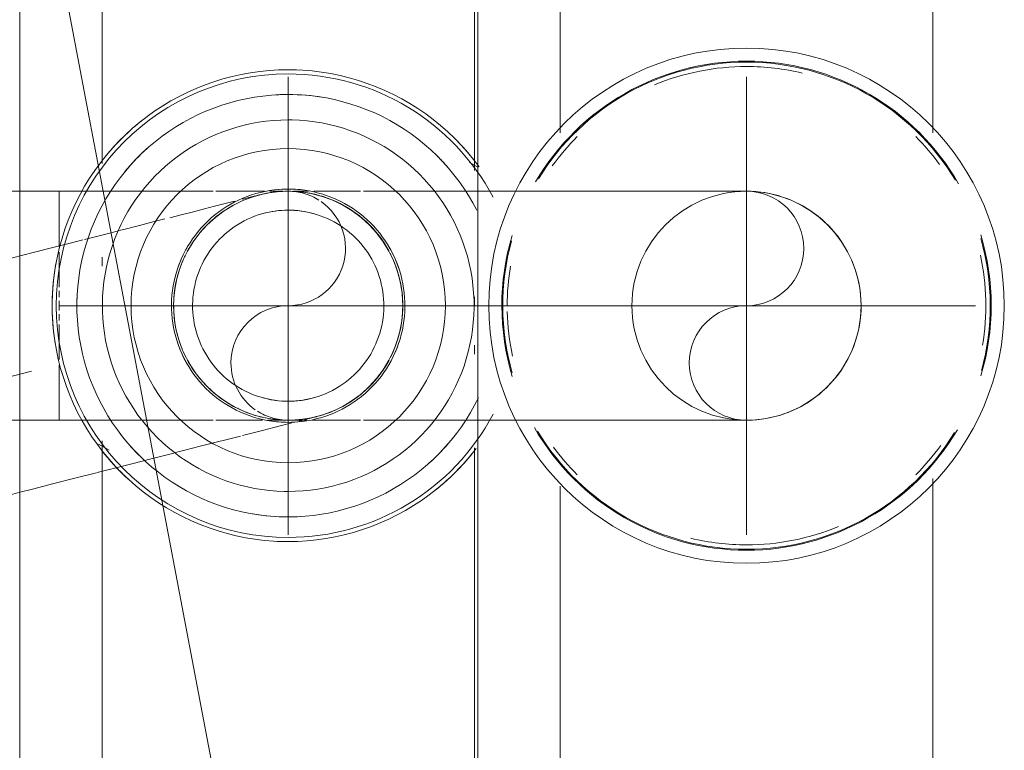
# Model space of a CAD drawing. Header units: millimetres. Extents: x 25873 to 52219, y 4748 to 39565.
# Tile 60 of 85: x 33576 to 33645, y 37990 to 38041. Entities that reach past the tile are written whole.
import ezdxf

# ---------------------------------------------------------------- set-up
doc = ezdxf.new("R2010")
doc.units = ezdxf.units.MM
for name, pattern in [('ADSK_Осевая', [700, 500, -100, 0, -100]), ('ADSK_Скрыто', [300, 150, -150]), ('ADSK_Штриховая_ш3 п1_5', [225, 150, -75])]:
    doc.linetypes.add(name, pattern=pattern)
for name, color, linetype, lineweight in [('A-DETL-____-HDLN', 90, 'ADSK_Скрыто', 9), ('A-DETL-____-MBND', 5, 'ADSK_Штриховая_ш3 п1_5', 20), ('M-EQPM-___-IDEN', 50, 'Continuous', 20), ('M-EQPM-____-OTLN', 50, 'Continuous', 20), ('P-PIPE-____-CNTR', 3, 'ADSK_Осевая', 20)]:
    doc.layers.add(name, color=color, linetype=linetype, lineweight=lineweight)

# ---------------------------------------------------------------- blocks, each defined once
blk = doc.blocks.new('ADSK_Коллектор с регулирующими клапанами и расходомерами - N5-1658201-В_Этаж 01_Отопление')
at = {"layer": 'M-EQPM-____-OTLN'}
for p, q in [((118.929, -23), (93.071, -23)), ((168.929, -23), (143.071, -23)), ((93.071, -49), (118.929, -49)), ((143.609, -49), (168.929, -49)), ((62, -54.75), (250, -54.75)), ((121.564, -55), (90.942, -55)), ((121.329, -54.75), (120.97, -55.373)), ((131, -55), (130.392, -55)), ((134.38, -55), (133.762, -55)), ((171.564, -55), (140.942, -55)), ((90.438, -81), (121.058, -81)), ((127.62, -81), (128.238, -81)), ((140.438, -81), (171.058, -81)), ((140.669, -81.253), (141.104, -80.5)), ((62, -86.75), (250, -86.75))]:
    blk.add_line(p, q, dxfattribs=at)
at = {"layer": 'M-EQPM-____-OTLN', "flags": 128}
for points in [[(121.3, -54.674), (120.775, -55.072), (120.266, -55.491), (119.774, -55.931), (119.301, -56.389), (118.846, -56.866), (118.41, -57.361), (117.995, -57.873), (117.6, -58.401), (117.227, -58.945), (116.876, -59.503), (116.547, -60.075), (116.242, -60.659), (115.96, -61.255), (115.703, -61.862), (115.469, -62.478), (115.261, -63.104), (115.078, -63.737), (114.92, -64.377), (114.788, -65.023), (114.682, -65.674), (114.602, -66.328), (114.548, -66.985), (114.521, -67.644), (114.517, -68)], [(124.328, -54.839), (123.807, -55.116), (123.297, -55.414), (122.8, -55.732), (122.316, -56.07), (121.846, -56.427), (121.391, -56.802), (120.951, -57.195), (120.527, -57.606), (120.119, -58.033), (119.729, -58.476), (119.358, -58.934), (119.004, -59.407), (118.67, -59.894), (118.356, -60.393), (118.062, -60.905), (117.789, -61.428), (117.536, -61.962), (117.306, -62.505), (117.097, -63.057), (116.91, -63.617), (116.746, -64.184), (116.605, -64.757), (116.487, -65.335), (116.392, -65.918), (116.32, -66.504), (116.272, -67.092), (116.248, -67.681), (116.244, -68)], [(145.756, -68), (145.744, -67.41), (145.709, -66.821), (145.65, -66.234), (145.567, -65.649), (145.462, -65.068), (145.333, -64.493), (145.181, -63.922), (145.007, -63.358), (144.81, -62.802), (144.591, -62.254), (144.35, -61.715), (144.088, -61.186), (143.805, -60.668), (143.502, -60.162), (143.178, -59.668), (142.835, -59.188), (142.474, -58.722), (142.093, -58.27), (141.695, -57.834), (141.28, -57.415), (140.849, -57.012), (140.402, -56.627), (139.939, -56.26), (139.463, -55.912), (138.973, -55.584), (138.47, -55.275), (137.955, -54.986), (137.429, -54.718)], [(147.483, -68), (147.47, -67.341), (147.43, -66.683), (147.364, -66.027), (147.272, -65.374), (147.154, -64.725), (147.011, -64.082), (146.841, -63.445), (146.646, -62.815), (146.426, -62.193), (146.182, -61.581), (145.913, -60.979), (145.62, -60.389), (145.304, -59.81), (144.965, -59.244), (144.604, -58.693), (144.221, -58.156), (143.817, -57.636), (143.392, -57.131), (142.947, -56.645), (142.484, -56.176), (142.002, -55.726), (141.502, -55.296), (140.986, -54.886)], [(143.978, -68), (143.968, -67.481), (143.937, -66.963), (143.885, -66.446), (143.813, -65.932), (143.72, -65.422), (143.606, -64.915), (143.473, -64.413), (143.32, -63.917), (143.146, -63.428), (142.954, -62.946), (142.742, -62.472), (142.512, -62.007), (142.263, -61.551), (141.996, -61.106), (141.711, -60.672), (141.41, -60.249), (141.092, -59.839), (140.757, -59.442), (140.407, -59.059), (140.042, -58.69), (139.663, -58.336), (139.269, -57.997), (138.863, -57.674), (138.443, -57.368), (138.012, -57.079), (137.57, -56.807), (137.117, -56.554), (136.654, -56.318), (136.183, -56.101), (135.703, -55.904), (135.215, -55.725), (134.721, -55.567), (134.221, -55.428), (133.716, -55.309), (133.206, -55.21), (132.693, -55.133), (132.177, -55.075), (131.659, -55.038), (131.14, -55.022), (130.621, -55.027), (130.103, -55.053), (129.586, -55.099), (129.071, -55.166), (128.559, -55.253), (128.051, -55.361), (127.548, -55.489), (127.051, -55.637), (126.559, -55.805), (126.075, -55.992), (125.599, -56.199), (125.132, -56.424), (124.673, -56.668), (124.225, -56.93), (123.788, -57.21), (123.362, -57.507), (122.949, -57.821), (122.548, -58.151), (122.161, -58.497), (121.788, -58.858), (121.43, -59.234), (121.087, -59.623), (120.76, -60.026), (120.449, -60.442), (120.155, -60.87), (119.879, -61.31), (119.62, -61.76), (119.38, -62.22), (119.158, -62.689), (118.955, -63.167), (118.772, -63.652), (118.607, -64.145), (118.463, -64.644), (118.339, -65.148), (118.235, -65.656), (118.152, -66.168), (118.089, -66.684), (118.046, -67.201), (118.025, -67.72), (118.022, -68)], [(139.15, -68), (139.143, -67.674), (139.124, -67.349), (139.091, -67.024), (139.046, -66.702), (138.988, -66.381), (138.916, -66.063), (138.833, -65.748), (138.736, -65.436), (138.628, -65.129), (138.507, -64.826), (138.374, -64.529), (138.229, -64.236), (138.073, -63.95), (137.905, -63.671), (137.726, -63.398), (137.537, -63.133), (137.337, -62.875), (137.127, -62.626), (136.907, -62.385), (136.678, -62.154), (136.44, -61.931), (136.193, -61.718), (135.937, -61.516), (135.674, -61.324), (135.403, -61.142), (135.126, -60.971), (134.841, -60.812), (134.551, -60.664), (134.255, -60.528), (133.953, -60.404), (133.647, -60.292), (133.337, -60.192), (133.023, -60.105), (132.705, -60.03), (132.385, -59.969), (132.063, -59.92), (131.739, -59.884), (131.414, -59.861), (131.088, -59.85), (130.762, -59.853), (130.436, -59.87), (130.112, -59.899), (129.788, -59.941), (129.467, -59.995), (129.148, -60.063), (128.832, -60.144), (128.52, -60.237), (128.211, -60.342), (127.907, -60.46), (127.608, -60.589), (127.315, -60.731), (127.027, -60.884), (126.746, -61.049), (126.471, -61.224), (126.204, -61.411), (125.944, -61.608), (125.692, -61.815), (125.449, -62.032), (125.215, -62.259), (124.99, -62.495), (124.775, -62.74), (124.57, -62.993), (124.374, -63.254), (124.19, -63.523), (124.016, -63.799), (123.854, -64.081), (123.703, -64.37), (123.564, -64.665), (123.436, -64.965), (123.321, -65.27), (123.218, -65.579), (123.127, -65.892), (123.049, -66.209), (122.984, -66.528), (122.932, -66.85), (122.892, -67.173), (122.865, -67.498), (122.852, -67.824), (122.85, -68)], [(137.676, -68), (137.671, -67.733), (137.655, -67.466), (137.628, -67.201), (137.591, -66.936), (137.543, -66.674), (137.485, -66.413), (137.416, -66.155), (137.337, -65.9), (137.248, -65.648), (137.149, -65.4), (137.04, -65.156), (136.922, -64.917), (136.794, -64.683), (136.656, -64.454), (136.51, -64.23), (136.355, -64.013), (136.191, -63.802), (136.019, -63.598), (135.839, -63.401), (135.651, -63.211), (135.456, -63.029), (135.254, -62.855), (135.044, -62.689), (134.829, -62.531), (134.607, -62.382), (134.38, -62.243), (134.147, -62.112), (133.909, -61.991), (133.666, -61.879), (133.419, -61.778), (133.168, -61.686), (132.914, -61.604), (132.657, -61.533), (132.397, -61.472), (132.135, -61.421), (131.871, -61.381), (131.605, -61.351), (131.339, -61.333), (131.072, -61.324), (130.805, -61.327), (130.538, -61.34), (130.272, -61.364), (130.008, -61.398), (129.744, -61.443), (129.483, -61.499), (129.224, -61.564), (128.968, -61.641), (128.716, -61.727), (128.467, -61.823), (128.222, -61.93), (127.981, -62.045), (127.746, -62.171), (127.515, -62.306), (127.29, -62.45), (127.071, -62.602), (126.858, -62.764), (126.652, -62.934), (126.453, -63.112), (126.261, -63.297), (126.077, -63.491), (125.901, -63.691), (125.733, -63.898), (125.573, -64.112), (125.422, -64.333), (125.279, -64.559), (125.146, -64.79), (125.023, -65.027), (124.909, -65.268), (124.804, -65.514), (124.71, -65.764), (124.625, -66.017), (124.551, -66.273), (124.487, -66.533), (124.434, -66.794), (124.391, -67.058), (124.358, -67.323), (124.337, -67.589), (124.326, -67.856), (124.324, -68)], [(114.517, -68), (114.53, -68.659), (114.57, -69.317), (114.636, -69.973), (114.728, -70.626), (114.846, -71.275), (114.989, -71.918), (115.159, -72.555), (115.354, -73.185), (115.574, -73.807), (115.818, -74.419), (116.087, -75.021), (116.38, -75.611), (116.696, -76.19), (117.035, -76.756), (117.396, -77.307), (117.779, -77.844), (118.183, -78.364), (118.608, -78.869), (119.053, -79.355), (119.516, -79.824), (119.998, -80.274), (120.498, -80.704), (121.014, -81.114), (121.547, -81.503), (122.094, -81.87), (122.656, -82.215), (123.231, -82.537), (123.819, -82.836), (124.418, -83.112), (125.027, -83.363), (125.646, -83.589), (126.274, -83.791), (126.909, -83.967), (127.551, -84.118), (128.198, -84.243), (128.85, -84.342), (129.505, -84.415), (130.163, -84.462), (130.822, -84.482), (131.481, -84.476), (132.14, -84.443), (132.796, -84.385), (133.45, -84.3), (134.1, -84.189), (134.745, -84.052), (135.384, -83.889), (136.016, -83.701), (136.64, -83.488), (137.254, -83.25), (137.859, -82.988), (138.453, -82.702), (139.035, -82.392), (139.604, -82.059), (140.16, -81.704), (140.7, -81.326), (141.225, -80.928), (141.734, -80.509), (142.226, -80.069), (142.699, -79.611), (143.154, -79.134), (143.59, -78.639), (144.005, -78.127), (144.4, -77.599), (144.773, -77.055), (145.124, -76.497), (145.453, -75.925), (145.758, -75.341), (146.04, -74.745), (146.297, -74.138), (146.531, -73.522), (146.739, -72.896), (146.922, -72.263), (147.08, -71.623), (147.212, -70.977), (147.318, -70.326), (147.398, -69.672), (147.452, -69.015), (147.479, -68.356), (147.483, -68)], [(116.244, -68), (116.256, -68.59), (116.291, -69.179), (116.35, -69.766), (116.433, -70.351), (116.538, -70.932), (116.667, -71.507), (116.819, -72.078), (116.993, -72.642), (117.19, -73.198), (117.409, -73.746), (117.65, -74.285), (117.912, -74.814), (118.195, -75.332), (118.498, -75.838), (118.822, -76.332), (119.165, -76.812), (119.526, -77.278), (119.907, -77.73), (120.305, -78.166), (120.72, -78.585), (121.151, -78.988), (121.598, -79.373), (122.061, -79.74), (122.537, -80.088), (123.027, -80.416), (123.53, -80.725), (124.045, -81.014), (124.571, -81.282), (125.107, -81.528), (125.653, -81.753), (126.207, -81.956), (126.769, -82.136), (127.338, -82.294), (127.913, -82.429), (128.492, -82.541), (129.076, -82.63), (129.662, -82.695), (130.251, -82.737), (130.841, -82.755), (131.431, -82.749), (132.02, -82.72), (132.608, -82.668), (133.193, -82.592), (133.775, -82.492), (134.353, -82.37), (134.924, -82.224), (135.49, -82.056), (136.049, -81.865), (136.599, -81.652), (137.141, -81.417), (137.672, -81.161), (138.193, -80.884), (138.703, -80.586), (139.2, -80.268), (139.684, -79.93), (140.154, -79.573), (140.609, -79.198), (141.049, -78.805), (141.473, -78.394), (141.881, -77.967), (142.271, -77.524), (142.642, -77.066), (142.996, -76.593), (143.33, -76.106), (143.644, -75.607), (143.938, -75.095), (144.211, -74.572), (144.464, -74.038), (144.694, -73.495), (144.903, -72.943), (145.09, -72.383), (145.254, -71.816), (145.395, -71.243), (145.513, -70.665), (145.608, -70.082), (145.68, -69.496), (145.728, -68.908), (145.752, -68.319), (145.756, -68)], [(118.022, -68), (118.032, -68.519), (118.063, -69.037), (118.115, -69.554), (118.187, -70.068), (118.28, -70.578), (118.394, -71.085), (118.527, -71.587), (118.68, -72.083), (118.854, -72.572), (119.046, -73.054), (119.258, -73.528), (119.488, -73.993), (119.737, -74.449), (120.004, -74.894), (120.289, -75.328), (120.59, -75.751), (120.908, -76.161), (121.243, -76.558), (121.593, -76.941), (121.958, -77.31), (122.337, -77.664), (122.731, -78.003), (123.137, -78.326), (123.557, -78.632), (123.988, -78.921), (124.43, -79.193), (124.883, -79.446), (125.346, -79.682), (125.817, -79.899), (126.297, -80.096), (126.785, -80.275), (127.279, -80.433), (127.779, -80.572), (128.284, -80.691), (128.794, -80.79), (129.307, -80.867), (129.823, -80.925), (130.341, -80.962), (130.86, -80.978), (131.379, -80.973), (131.897, -80.947), (132.414, -80.901), (132.929, -80.834), (133.441, -80.747), (133.949, -80.639), (134.452, -80.511), (134.949, -80.363), (135.441, -80.195), (135.925, -80.008), (136.401, -79.801), (136.868, -79.576), (137.327, -79.332), (137.775, -79.07), (138.212, -78.79), (138.638, -78.493), (139.051, -78.179), (139.452, -77.849), (139.839, -77.503), (140.212, -77.142), (140.57, -76.766), (140.913, -76.377), (141.24, -75.974), (141.551, -75.558), (141.845, -75.13), (142.121, -74.69), (142.38, -74.24), (142.62, -73.78), (142.842, -73.311), (143.045, -72.833), (143.228, -72.348), (143.393, -71.855), (143.537, -71.356), (143.661, -70.852), (143.765, -70.344), (143.848, -69.832), (143.911, -69.316), (143.954, -68.799), (143.975, -68.28), (143.978, -68)], [(122.85, -68), (122.857, -68.326), (122.876, -68.651), (122.909, -68.976), (122.954, -69.298), (123.012, -69.619), (123.084, -69.937), (123.167, -70.252), (123.264, -70.564), (123.372, -70.871), (123.493, -71.174), (123.626, -71.471), (123.771, -71.764), (123.927, -72.05), (124.095, -72.329), (124.274, -72.602), (124.463, -72.867), (124.663, -73.125), (124.873, -73.374), (125.093, -73.615), (125.322, -73.846), (125.56, -74.069), (125.807, -74.282), (126.063, -74.484), (126.326, -74.676), (126.597, -74.858), (126.874, -75.029), (127.159, -75.188), (127.449, -75.336), (127.745, -75.472), (128.047, -75.596), (128.353, -75.708), (128.663, -75.808), (128.977, -75.895), (129.295, -75.97), (129.615, -76.031), (129.937, -76.08), (130.261, -76.116), (130.586, -76.139), (130.912, -76.15), (131.238, -76.147), (131.564, -76.13), (131.888, -76.101), (132.212, -76.059), (132.533, -76.005), (132.852, -75.937), (133.168, -75.856), (133.48, -75.763), (133.789, -75.658), (134.093, -75.54), (134.392, -75.411), (134.685, -75.269), (134.973, -75.116), (135.254, -74.951), (135.529, -74.776), (135.796, -74.589), (136.056, -74.392), (136.308, -74.185), (136.551, -73.968), (136.785, -73.741), (137.01, -73.505), (137.225, -73.26), (137.43, -73.007), (137.626, -72.746), (137.81, -72.477), (137.984, -72.201), (138.146, -71.919), (138.297, -71.63), (138.436, -71.335), (138.564, -71.035), (138.679, -70.73), (138.782, -70.421), (138.873, -70.108), (138.951, -69.791), (139.016, -69.472), (139.068, -69.15), (139.108, -68.827), (139.135, -68.502), (139.148, -68.176), (139.15, -68)], [(124.324, -68), (124.329, -68.267), (124.345, -68.534), (124.372, -68.799), (124.409, -69.064), (124.457, -69.326), (124.515, -69.587), (124.584, -69.845), (124.663, -70.1), (124.752, -70.352), (124.851, -70.6), (124.96, -70.844), (125.078, -71.083), (125.206, -71.317), (125.344, -71.546), (125.49, -71.77), (125.645, -71.987), (125.809, -72.198), (125.981, -72.402), (126.161, -72.599), (126.349, -72.789), (126.544, -72.971), (126.746, -73.145), (126.956, -73.311), (127.171, -73.469), (127.393, -73.618), (127.62, -73.757), (127.853, -73.888), (128.091, -74.009), (128.334, -74.121), (128.581, -74.222), (128.832, -74.314), (129.086, -74.396), (129.343, -74.467), (129.603, -74.528), (129.865, -74.579), (130.129, -74.619), (130.395, -74.649), (130.661, -74.667), (130.928, -74.676), (131.195, -74.673), (131.462, -74.66), (131.728, -74.636), (131.992, -74.602), (132.256, -74.557), (132.517, -74.501), (132.776, -74.436), (133.032, -74.359), (133.284, -74.273), (133.533, -74.177), (133.778, -74.07), (134.019, -73.955), (134.254, -73.829), (134.485, -73.694), (134.71, -73.55), (134.929, -73.398), (135.142, -73.236), (135.348, -73.066), (135.547, -72.888), (135.739, -72.703), (135.923, -72.509), (136.099, -72.309), (136.267, -72.102), (136.427, -71.888), (136.578, -71.667), (136.721, -71.441), (136.854, -71.21), (136.977, -70.973), (137.091, -70.732), (137.196, -70.486), (137.29, -70.236), (137.375, -69.983), (137.449, -69.727), (137.513, -69.467), (137.566, -69.206), (137.609, -68.942), (137.642, -68.677), (137.663, -68.411), (137.674, -68.144), (137.676, -68)]]:
    blk.add_lwpolyline(points, dxfattribs=at)
at = {"layer": 'M-EQPM-____-OTLN'}
for centre, radius, start, end in [((131, -36), 18, 360, 180), ((131, -36), 17.084, 73.33823, 106.80841), ((131, -36), 17.018, 74.57897, 106.00521), ((131, -36), 16.711, 80.47358, 102.18931), ((131, -36), 17.084, 119.91774, 180), ((131, -36), 17.084, 360, 59.53495), ((131, -36), 17.018, 121.01314, 180), ((131, -36), 17.018, 360, 58.6128), ((131, -36), 16.711, 126.21726, 135), ((131, -36), 16.711, 45, 54.23178), ((131, -36), 16.711, 360, 22.57519), ((131, -36), 16.711, 166.55416, 180), ((131, -36), 18, 180, 360), ((131, -36), 17.084, 180, 239.53495), ((131, -36), 17.018, 180, 238.6128), ((131, -36), 16.711, 180, 202.5752), ((131, -36), 17.084, 299.91774, 360), ((131, -36), 17.018, 301.01314, 360), ((131, -36), 16.711, 346.55416, 360), ((131, -36), 16.711, 225, 234.23178), ((131, -36), 16.711, 306.21726, 315), ((131, -36), 17.084, 253.33823, 286.80841), ((131, -36), 17.018, 254.57897, 286.00521), ((131, -36), 16.711, 260.47358, 270), ((131, -36), 16.711, 271.35793, 282.18931), ((131, -68), 16.192, 117.91242, 180), ((131, -68), 16.192, 360, 62.08758), ((131, -68), 16.483, 127.76547, 135), ((131, -68), 16.483, 37.99041, 50.94744), ((131, -68), 10.974, 0, 180), ((131, -68), 14.757, 131.4266, 135), ((131, -68), 14.757, 131.43096, 135), ((131, -68), 14.757, 41.8721, 49.09337), ((131, -68), 14.757, 41.87592, 49.09678), ((131, -68), 8.15, 108.33973, 120), ((131, -68), 8.15, 60, 72.04404), ((131, -68), 14.757, 170.29956, 180), ((131, -68), 14.757, 170.30168, 180), ((131, -68), 6.676, 164.57647, 180), ((131, -68), 6.676, 360, 15.42353), ((131, -68), 16.483, 177.35227, 180), ((131, -68), 8.15, 173.60454, 180), ((131, -68), 8.15, 360, 6.39881), ((131, -68), 14.757, 360, 3.37558), ((131, -68), 14.757, 360, 3.37971), ((131, -68), 16.483, 360, 2.32349), ((131, -68), 16.483, 180, 182.32349), ((131, -68), 16.192, 180, 360), ((131, -68), 14.757, 180, 183.37971), ((131, -68), 14.757, 180, 183.37558), ((131, -68), 10.974, 180, 0), ((131, -68), 8.15, 180, 186.39881), ((131, -68), 6.676, 180, 195.42353), ((131, -68), 6.676, 344.57647, 360), ((131, -68), 8.15, 353.60454, 360), ((131, -68), 14.757, 350.29956, 360), ((131, -68), 14.757, 350.30168, 360), ((131, -68), 16.483, 357.35227, 360), ((131, -68), 8.15, 240, 252.04404), ((131, -68), 8.15, 288.33973, 300), ((131, -68), 16.483, 217.99041, 230.94744), ((131, -68), 14.757, 221.8721, 230.55926), ((131, -68), 14.757, 221.87592, 230.56621), ((131, -68), 14.757, 311.4266, 315), ((131, -68), 14.757, 311.43096, 315), ((131, -68), 16.483, 307.76961, 317.29939), ((131, -68), 14.757, 267.15207, 271.53773), ((131, -68), 14.757, 267.15555, 271.53778), ((131, -68), 16.483, 259.52992, 279.24165)]:
    blk.add_arc(centre, radius, start, end, dxfattribs=at)
blk = doc.blocks.new('ADSK_СШПЭ Аксиальный_Поворот с фиксатором - Поворот трубы-V98-В_Этаж 01_Отопление')
at = {"layer": 'A-DETL-____-HDLN', "color": 170}
for p, q in [((33579.24, 38029.472), (33579.24, 38025.61)), ((33595.08, 38029.472), (33595.401, 38029.472)), ((33579.24, 38025.22), (33579.24, 38022.777)), ((33579.24, 38022.518), (33579.24, 38022.071)), ((33579.24, 38021.809), (33579.24, 38021.472)), ((33579.24, 38021.472), (33579.24, 38021.136)), ((33579.24, 38020.874), (33579.24, 38020.427)), ((33579.24, 38020.168), (33579.24, 38017.712)), ((33579.24, 38017.309), (33579.24, 38013.472)), ((33582.786, 38013.472), (33581.677, 38013.472)), ((33583.592, 38013.472), (33582.904, 38013.472)), ((33584.96, 38013.472), (33583.592, 38013.472)), ((33585.501, 38013.472), (33585.084, 38013.472)), ((33589.989, 38013.472), (33589.284, 38013.472)), ((33591.153, 38013.472), (33590.188, 38013.472)), ((33593.003, 38013.472), (33591.153, 38013.472)), ((33593.442, 38013.472), (33593.003, 38013.472)), ((33594.83, 38013.472), (33593.814, 38013.472)), ((33594.881, 38013.472), (33594.83, 38013.472)), ((33595.401, 38013.472), (33595.08, 38013.472)), ((33596.522, 38013.472), (33595.599, 38013.472)), ((33600.293, 38013.472), (33600.153, 38013.472)), ((33601.864, 38013.472), (33600.491, 38013.472)), ((33605.393, 38013.472), (33605.175, 38013.472)), ((33606.769, 38013.472), (33605.52, 38013.472)), ((33607.579, 38013.472), (33606.769, 38013.472)), ((33608.32, 38013.472), (33607.698, 38013.472))]:
    blk.add_line(p, q, dxfattribs=at)
at = {"layer": 'A-DETL-____-HDLN', "color": 170, "flags": 128}
for points in [[(33579.24, 38029.472), (33581.16, 38029.472), (33582.782, 38029.472)], [(33582.902, 38029.472), (33583.076, 38029.472), (33584.986, 38029.472)], [(33585.087, 38029.472), (33586.888, 38029.472), (33588.776, 38029.472), (33589.989, 38029.472)], [(33590.188, 38029.472), (33590.65, 38029.472), (33592.505, 38029.472), (33593.573, 38029.472)], [(33593.958, 38029.472), (33594.339, 38029.472), (33594.881, 38029.472)], [(33595.599, 38029.472), (33596.149, 38029.472), (33596.666, 38029.472)], [(33597.038, 38029.472), (33597.932, 38029.472), (33599.685, 38029.472), (33600.293, 38029.472)], [(33600.491, 38029.472), (33601.406, 38029.472), (33603.09, 38029.472), (33604.737, 38029.472), (33605.396, 38029.472)], [(33605.521, 38029.472), (33606.343, 38029.472), (33607.577, 38029.472)], [(33607.695, 38029.472), (33607.906, 38029.472), (33609.422, 38029.472), (33610.891, 38029.472), (33612.308, 38029.472), (33613.673, 38029.472), (33614.983, 38029.472), (33616.236, 38029.472), (33617.429, 38029.472), (33618.561, 38029.472), (33619.631, 38029.472), (33620.636, 38029.472), (33621.574, 38029.472), (33622.445, 38029.472), (33623.247, 38029.472), (33623.978, 38029.472), (33624.638, 38029.472), (33625.225, 38029.472), (33625.739, 38029.472), (33626.178, 38029.472), (33626.542, 38029.472), (33626.83, 38029.472), (33627.043, 38029.472), (33627.178, 38029.472), (33627.237, 38029.472), (33627.24, 38029.472)], [(33627.24, 38029.472), (33627.56, 38029.466), (33627.88, 38029.447), (33628.198, 38029.415), (33628.515, 38029.37), (33628.83, 38029.313), (33629.142, 38029.243), (33629.451, 38029.161), (33629.757, 38029.066), (33630.058, 38028.96), (33630.356, 38028.841), (33630.648, 38028.71), (33630.934, 38028.568)], [(33630.935, 38028.568), (33631.215, 38028.415), (33631.49, 38028.25), (33631.757, 38028.075), (33632.018, 38027.889), (33632.271, 38027.693), (33632.515, 38027.487), (33632.752, 38027.271), (33632.979, 38027.046), (33633.197, 38026.812), (33633.406, 38026.57), (33633.605, 38026.319), (33633.794, 38026.061), (33633.972, 38025.795), (33634.139, 38025.522), (33634.296, 38025.243), (33634.441, 38024.958), (33634.575, 38024.667), (33634.697, 38024.371), (33634.807, 38024.071), (33634.904, 38023.766), (33634.99, 38023.458), (33635.063, 38023.146), (33635.124, 38022.832), (33635.172, 38022.516), (33635.207, 38022.198), (33635.23, 38021.879), (33635.24, 38021.559), (33635.24, 38021.472)], [(33635.24, 38021.472), (33635.234, 38021.152), (33635.215, 38020.833), (33635.183, 38020.515), (33635.138, 38020.198), (33635.081, 38019.883), (33635.011, 38019.571), (33634.929, 38019.262), (33634.834, 38018.956), (33634.727, 38018.654), (33634.609, 38018.357), (33634.478, 38018.065), (33634.336, 38017.778), (33634.183, 38017.497), (33634.018, 38017.223), (33633.843, 38016.955), (33633.657, 38016.695), (33633.461, 38016.442), (33633.255, 38016.197), (33633.039, 38015.961), (33632.814, 38015.734), (33632.58, 38015.515), (33632.337, 38015.306), (33632.087, 38015.108), (33631.828, 38014.919), (33631.563, 38014.741), (33631.29, 38014.573), (33631.011, 38014.417), (33630.726, 38014.272), (33630.435, 38014.138), (33630.139, 38014.016), (33629.839, 38013.906), (33629.534, 38013.808), (33629.226, 38013.723), (33628.914, 38013.649), (33628.6, 38013.589), (33628.284, 38013.541), (33627.966, 38013.505), (33627.646, 38013.483), (33627.327, 38013.473), (33627.24, 38013.472)], [(33581.677, 38013.472), (33579.758, 38013.472), (33579.24, 38013.472)], [(33589.284, 38013.472), (33587.399, 38013.472), (33585.501, 38013.472)], [(33600.153, 38013.472), (33598.409, 38013.472), (33596.907, 38013.472)], [(33605.175, 38013.472), (33603.539, 38013.472), (33601.864, 38013.472)], [(33627.24, 38013.472), (33627.202, 38013.472), (33627.087, 38013.472), (33626.895, 38013.472), (33626.627, 38013.472), (33626.283, 38013.472), (33625.864, 38013.472), (33625.371, 38013.472), (33624.804, 38013.472), (33624.163, 38013.472), (33623.451, 38013.472), (33622.668, 38013.472), (33621.816, 38013.472), (33620.896, 38013.472), (33619.908, 38013.472), (33618.856, 38013.472), (33617.741, 38013.472), (33616.564, 38013.472), (33615.327, 38013.472), (33614.032, 38013.472), (33612.682, 38013.472), (33611.278, 38013.472), (33609.824, 38013.472), (33608.32, 38013.472)]]:
    blk.add_lwpolyline(points, dxfattribs=at)
at = {"layer": 'A-DETL-____-HDLN', "color": 170}
for start, end in [(0, 180), (180, 0)]:
    blk.add_arc((33627.24, 38021.472), 8, start, end, dxfattribs=at)
blk = doc.blocks.new('ADSK_СШПЭ Аксиальный_Поворот с фиксатором - Поворот трубы-V21-В_Этаж 01_Отопление')
at = {"layer": 'A-DETL-____-HDLN', "color": 1}
for p, q in [((33546.752, 38017.359), (33547.331, 38015.089)), ((33588.013, 38011.373), (33587.379, 38011.211)), ((33587.255, 38011.179), (33586.873, 38011.082)), ((33581.96, 38009.828), (33581.751, 38009.775)), ((33583.111, 38010.122), (33582.768, 38010.034))]:
    blk.add_line(p, q, dxfattribs=at)
at = {"layer": 'A-DETL-____-HDLN', "color": 1, "flags": 128}
for points in [[(33592.036, 38028.911), (33592.233, 38028.962), (33592.586, 38029.052), (33592.865, 38029.123), (33593.071, 38029.175), (33593.203, 38029.209), (33593.26, 38029.223), (33593.263, 38029.224)], [(33593.263, 38029.224), (33593.574, 38029.297), (33593.889, 38029.357), (33594.205, 38029.405), (33594.523, 38029.44), (33594.842, 38029.462)], [(33595.074, 38029.469), (33595.162, 38029.472), (33595.406, 38029.47)], [(33595.617, 38029.462), (33595.802, 38029.453), (33596.12, 38029.424), (33596.438, 38029.382), (33596.753, 38029.328), (33597.066, 38029.261), (33597.376, 38029.182), (33597.682, 38029.091), (33597.985, 38028.987), (33598.283, 38028.871), (33598.577, 38028.743), (33598.865, 38028.604), (33599.147, 38028.453), (33599.423, 38028.292), (33599.693, 38028.119), (33599.955, 38027.936), (33600.21, 38027.742), (33600.456, 38027.538), (33600.695, 38027.325), (33600.924, 38027.102), (33601.145, 38026.87), (33601.356, 38026.63), (33601.557, 38026.381), (33601.749, 38026.124), (33601.929, 38025.86), (33602.1, 38025.589), (33602.259, 38025.312)], [(33586.983, 38027.622), (33587.773, 38027.824), (33588.616, 38028.039), (33589.393, 38028.237), (33590.102, 38028.418), (33590.741, 38028.581), (33591.31, 38028.726), (33591.526, 38028.781)], [(33583.423, 38026.714), (33583.756, 38026.799), (33584.853, 38027.079), (33585.89, 38027.343), (33586.627, 38027.531)], [(33581.02, 38026.101), (33581.386, 38026.194), (33582.6, 38026.504), (33583.3, 38026.683)], [(33575.998, 38024.82), (33577.421, 38025.183), (33578.794, 38025.533), (33580.117, 38025.871), (33580.899, 38026.07)], [(33602.348, 38025.141), (33602.407, 38025.028), (33602.543, 38024.739), (33602.668, 38024.444), (33602.781, 38024.145), (33602.882, 38023.841), (33602.97, 38023.533), (33602.992, 38023.45)], [(33602.992, 38023.45), (33603.065, 38023.138), (33603.125, 38022.824), (33603.173, 38022.508), (33603.208, 38022.19), (33603.23, 38021.87), (33603.24, 38021.551), (33603.237, 38021.231), (33603.221, 38020.911), (33603.192, 38020.592), (33603.15, 38020.275), (33603.096, 38019.96), (33603.029, 38019.647), (33602.95, 38019.337), (33602.858, 38019.03), (33602.755, 38018.728), (33602.639, 38018.429), (33602.511, 38018.136), (33602.372, 38017.848)], [(33602.249, 38017.617), (33602.221, 38017.565), (33602.06, 38017.289), (33601.887, 38017.02), (33601.703, 38016.758), (33601.51, 38016.503), (33601.306, 38016.256), (33601.093, 38016.018), (33600.87, 38015.788), (33600.638, 38015.568), (33600.397, 38015.357), (33600.149, 38015.155), (33599.892, 38014.964), (33599.628, 38014.783), (33599.357, 38014.613), (33599.08, 38014.454), (33598.796, 38014.306), (33598.507, 38014.17), (33598.212, 38014.045), (33597.912, 38013.932), (33597.609, 38013.831), (33597.301, 38013.742), (33597.218, 38013.721)], [(33595.481, 38013.278), (33595.406, 38013.259), (33594.857, 38013.118), (33594.236, 38012.96), (33593.546, 38012.784), (33592.788, 38012.591), (33592.044, 38012.401)], [(33597.218, 38013.721), (33597.181, 38013.711), (33597.069, 38013.683), (33596.883, 38013.635), (33596.624, 38013.569), (33596.291, 38013.484), (33595.995, 38013.409)], [(33591.906, 38012.366), (33591.07, 38012.152), (33590.113, 38011.908), (33589.094, 38011.648), (33588.013, 38011.373)], [(33586.873, 38011.082), (33585.674, 38010.776), (33584.42, 38010.456), (33583.111, 38010.122)], [(33581.751, 38009.775), (33580.341, 38009.415), (33578.884, 38009.044), (33577.382, 38008.661), (33576.525, 38008.442)]]:
    blk.add_lwpolyline(points, dxfattribs=at)
at = {"layer": 'A-DETL-____-HDLN', "color": 1}
for start, end in [(104.31104, 134.31104), (93.47191, 104.31104), (89.31104, 91.66211), (88.67895, 89.31104), (74.31104, 86.76092), (28.67895, 74.31104), (136.16683, 149.31104), (153.47191, 164.31104), (149.31104, 151.66211), (14.31104, 26.76092), (164.31104, 194.31104), (333.47191, 14.31104), (194.31104, 206.76092), (208.67895, 209.31104), (209.31104, 266.76092), (273.47191, 331.66211), (268.67895, 271.66211)]:
    blk.add_arc((33595.24, 38021.472), 8, start, end, dxfattribs=at)
at = {"layer": 'A-DETL-____-MBND', "color": 10}
for p, q in [((33547.331, 38015.089), (33548.73, 38009.607)), ((33582.74, 38010.027), (33581.987, 38009.835)), ((33548.73, 38009.607), (33550.707, 38001.856))]:
    blk.add_line(p, q, dxfattribs=at)
at = {"layer": 'A-DETL-____-MBND', "color": 10, "flags": 128}
for points in [[(33546.752, 38017.359), (33548.612, 38017.834), (33550.469, 38018.307), (33552.32, 38018.78), (33554.162, 38019.25), (33555.992, 38019.716), (33557.808, 38020.18), (33559.606, 38020.638), (33561.383, 38021.092), (33563.137, 38021.539), (33564.864, 38021.98), (33566.563, 38022.413), (33568.23, 38022.838), (33569.862, 38023.255), (33571.458, 38023.662), (33573.014, 38024.059), (33574.528, 38024.445), (33575.998, 38024.82)], [(33576.49, 38008.433), (33575.837, 38008.266), (33574.252, 38007.862), (33572.629, 38007.448), (33570.971, 38007.025), (33569.281, 38006.594), (33567.561, 38006.155), (33565.814, 38005.709), (33564.043, 38005.258), (33562.25, 38004.8), (33560.439, 38004.338), (33558.613, 38003.872), (33556.773, 38003.403), (33554.924, 38002.932), (33553.069, 38002.458), (33551.209, 38001.984), (33550.707, 38001.856)]]:
    blk.add_lwpolyline(points, dxfattribs=at)

msp = doc.modelspace()

# ---------------------------------------------------------------- linework, layer by layer
at = {"layer": 'A-DETL-____-HDLN', "color": 170}
for p, q in [((33579.24, 38029.472), (33576.54, 38029.472)), ((33579.24, 38025.61), (33579.24, 38029.472)), ((33579.24, 38022.777), (33579.24, 38025.22)), ((33579.24, 38022.071), (33579.24, 38022.518)), ((33579.24, 38021.136), (33579.24, 38021.809)), ((33579.24, 38020.427), (33579.24, 38020.874)), ((33579.24, 38017.712), (33579.24, 38020.168)), ((33579.24, 38013.472), (33579.24, 38017.309)), ((33552.524, 38013.472), (33579.24, 38013.472))]:
    msp.add_line(p, q, dxfattribs=at)
at = {"layer": 'A-DETL-____-HDLN', "color": 1}
for centre, radius, start, end in [((33595.24, 38021.472), 8, 0, 180), ((33595.24, 38025.472), 4, 57.51136, 90), ((33595.24, 38025.472), 4, 270, 54.86482), ((33595.24, 38021.472), 8, 180, 0), ((33595.24, 38017.472), 4, 90, 180), ((33595.24, 38017.472), 4, 180, 234.86482), ((33595.24, 38017.472), 4, 237.51136, 270)]:
    msp.add_arc(centre, radius, start, end, dxfattribs=at)
at = {"layer": 'A-DETL-____-HDLN', "color": 170}
for centre, radius, start, end in [((33627.24, 38021.472), 8, 0, 180), ((33627.24, 38025.472), 4, 270, 90), ((33627.24, 38021.472), 8, 180, 0), ((33627.24, 38017.472), 4, 90, 270)]:
    msp.add_arc(centre, radius, start, end, dxfattribs=at)
at = {"layer": 'A-DETL-____-MBND'}
msp.add_line((33576.49, 38029.472), (32142.086, 38029.472), dxfattribs=at)
at = {"layer": 'A-DETL-____-MBND', "color": 10}
msp.add_line((33577.326, 38016.902), (33548.73, 38009.607), dxfattribs=at)
at = {"layer": 'M-EQPM-___-IDEN'}
msp.add_line((33622.197, 37819.492), (33322.906, 39395.505), dxfattribs=at)
at = {"layer": 'P-PIPE-____-CNTR', "color": 10}
for p, q in [((33595.24, 38005.472), (33595.24, 38037.472)), ((33579.24, 38021.472), (33611.24, 38021.472))]:
    msp.add_line(p, q, dxfattribs=at)
at = {"layer": 'P-PIPE-____-CNTR', "color": 5}
for p, q in [((33627.24, 38005.472), (33627.24, 38037.472)), ((33611.24, 38021.472), (33643.24, 38021.472))]:
    msp.add_line(p, q, dxfattribs=at)

# ---------------------------------------------------------------- block references
at = {"layer": 'A-DETL-____-HDLN', "rotation": 269.9999999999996}
msp.add_blockref('ADSK_Коллектор с регулирующими клапанами и расходомерами - N5-1658201-В_Этаж 01_Отопление', (33663.24, 38152.472), dxfattribs=at)
at = {"layer": 'A-DETL-____-HDLN', "color": 1}
msp.add_blockref('ADSK_СШПЭ Аксиальный_Поворот с фиксатором - Поворот трубы-V21-В_Этаж 01_Отопление', (0, 0), dxfattribs=at)
at = {"layer": 'A-DETL-____-HDLN', "color": 170}
msp.add_blockref('ADSK_СШПЭ Аксиальный_Поворот с фиксатором - Поворот трубы-V98-В_Этаж 01_Отопление', (0, 0), dxfattribs=at)

doc.saveas('drawing.dxf')
